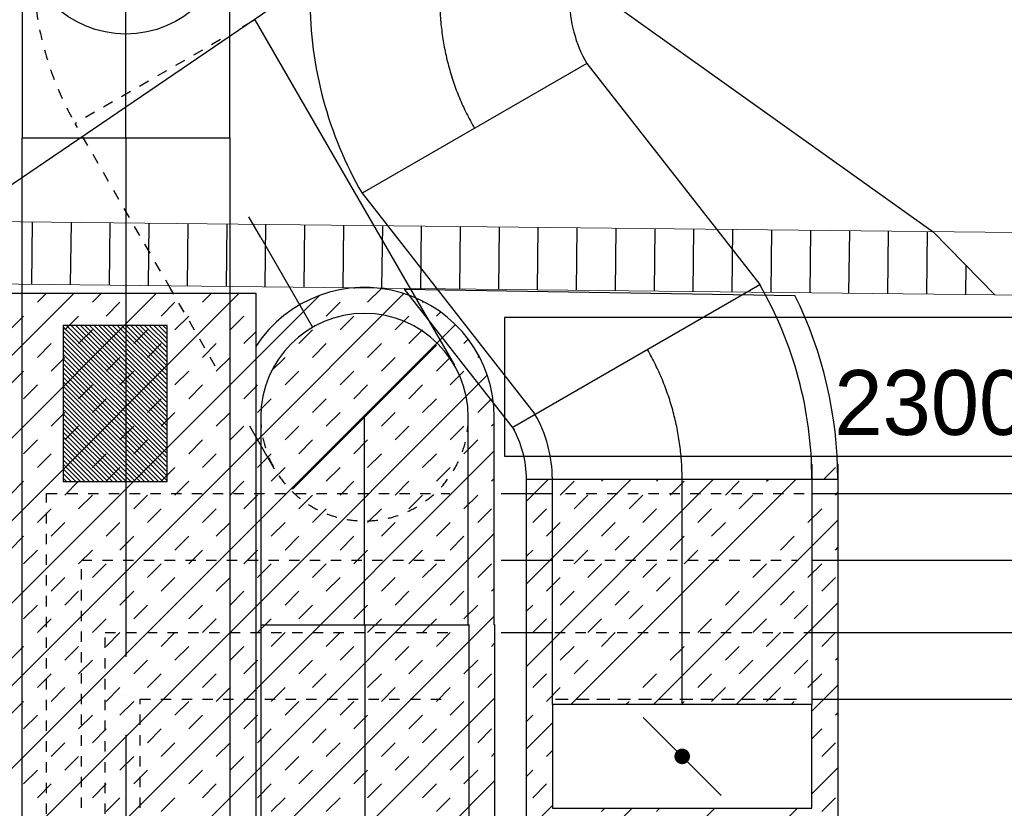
# Model space of a CAD drawing. Header units: millimetres. Extents: x 0 to 84060, y 0 to 52805.
# Tile 53 of 60: x 56313 to 58211, y 47471 to 48990. Entities that reach past the tile are written whole.
import ezdxf

# ---------------------------------------------------------------- set-up
doc = ezdxf.new("R2010")
doc.units = ezdxf.units.MM
doc.header["$LTSCALE"] = 50
doc.header["$MEASUREMENT"] = 0
doc.header["$PDMODE"] = 1
for name, pattern in [('2V-CENT', [23, 20, -1.5, 0, -1.5]), ('CENTRUMLINJE', [27, 20, -3, 1, -3]), ('V-GOMD', [0.8, 0.4, -0.4]), ('V-V', [2, 1, 1])]:
    doc.linetypes.add(name, pattern=pattern)
doc.layers.get('0').update_dxf_attribs({"linetype": 'CONTINUOUS'})
for name, color, linetype in [('20601A200D001$0$A24-HEL1', 252, 'CONTINUOUS'), ('20601A200D001$0$A24-HEL2', 252, 'CONTINUOUS'), ('20601A200D001$0$A24-SKR1', 251, 'CONTINUOUS'), ('V060-', 3, 'CONTINUOUS'), ('V100-', 6, 'CONTINUOUS'), ('V110', 1, 'CONTINUOUS'), ('V110-', 6, 'CONTINUOUS'), ('V111', 3, 'CONTINUOUS'), ('xref', 7, 'CENTRUMLINJE')]:
    doc.layers.add(name, color=color, linetype=linetype)
doc.styles.add('FISO', font='fiso')
doc.styles.add('ISO', font='ISO')
doc.styles.add('SIMPLEX', font='SIMPLEX')

# ---------------------------------------------------------------- blocks, each defined once
blk = doc.blocks.new('CBOJ90_UB', base_point=(86107.5923, 31354.0769))
at = {"color": 0, "linetype": 'ByBlock'}
blk.add_line((86106.5923, 31354.0769), (86107.5923, 31354.0769), dxfattribs=at)
blk = doc.blocks.new('C90', base_point=(16233, 22618))
at = {"color": 0, "linetype": 'ByBlock'}
blk.add_circle((16233, 22618), 0.5, dxfattribs=at)
blk = doc.blocks.new('KBOJ90_UB', base_point=(86107.5923, 31354.0769))
at = {"color": 0, "linetype": 'ByBlock'}
for p, q in [((86107.5923, 31354.5769), (86106.5923, 31354.5769)), ((86106.5923, 31354.5769), (86106.5923, 31353.5769)), ((86106.5923, 31353.5769), (86107.5923, 31353.5769))]:
    blk.add_line(p, q, dxfattribs=at)
blk.add_blockref('C90', (86107.5923, 31354.0769), dxfattribs=at)
blk = doc.blocks.new('3BOJ90_UB', base_point=(86107.5923, 31354.0769))
blk.add_point((86106.5923, 31354.0769))
at = {"color": 0, "linetype": 'ByBlock'}
blk.add_blockref('KBOJ90_UB', (86107.5923, 31354.0769), dxfattribs=at)
at = {"color": 1, "linetype": '2V-CENT'}
blk.add_blockref('CBOJ90_UB', (86107.5923, 31354.0769), dxfattribs=at)
at = {"style": 'ISO', "flags": 3}
blk.add_attdef('0', (86107.5923, 31354.0769), '', height=1, dxfattribs=at)
blk = doc.blocks.new('CBOJ90_NB', base_point=(86107.4022, 31352.2399))
at = {"color": 0, "linetype": 'ByBlock'}
blk.add_line((86106.4022, 31352.2399), (86107.4022, 31352.2399), dxfattribs=at)
blk = doc.blocks.new('FLCG90', base_point=(0, 3))
at = {"color": 1, "linetype": 'V-GOMD'}
blk.add_line((-0.3462, 2.6538), (0.3462, 3.3462), dxfattribs=at)
blk = doc.blocks.new('SPJALL', base_point=(16229, 22594))
at = {"color": 1}
blk.add_line((16228.625, 22593.625), (16229.375, 22594.375), dxfattribs=at)
at = {"color": 1, "const_width": 0.075}
blk.add_lwpolyline([(16229, 22594.0375, -1), (16229, 22593.9625, -1), (16229, 22594.0375, -1)], format="xyb", dxfattribs=at)
blk = doc.blocks.new('KSP_P', base_point=(16239.5, 22597.5))
at = {"color": 0, "linetype": 'ByBlock'}
for p, q in [((16240, 22598), (16239, 22598)), ((16239, 22598), (16239, 22597)), ((16240, 22597), (16240, 22598)), ((16239, 22597), (16240, 22597))]:
    blk.add_line(p, q, dxfattribs=at)
blk = doc.blocks.new('2SP_P', base_point=(16239.5, 22597.5))
for p in [(16239, 22597.5), (16240, 22597.5)]:
    blk.add_point(p)
at = {"color": 0, "linetype": 'ByBlock'}
blk.add_blockref('KSP_P', (16239.5, 22597.5), dxfattribs=at)
at = {"style": 'SIMPLEX', "flags": 3}
blk.add_attdef('0', (16239.5, 22597.5), '', height=1, dxfattribs=at)
blk = doc.blocks.new('CBOJ30_P', base_point=(16231.2679, 22619))
at = {"color": 0, "linetype": 'ByBlock'}
blk.add_arc((16231, 22620), 1, 270, 300, dxfattribs=at)
blk = doc.blocks.new('KBOJ30_P', base_point=(16231.2679, 22619))
at = {"color": 0, "linetype": 'ByBlock'}
for p, q in [((16231.25, 22619.567), (16231.75, 22618.701)), ((16231, 22619.5), (16231, 22618.5))]:
    blk.add_line(p, q, dxfattribs=at)
for radius in [0.5, 1.5]:
    blk.add_arc((16231, 22620), radius, 270, 300, dxfattribs=at)
blk = doc.blocks.new('3BOJ30_P', base_point=(16231.2679, 22619))
for p in [(16231.5, 22619.134), (16231, 22619)]:
    blk.add_point(p)
at = {"color": 0, "linetype": 'ByBlock'}
blk.add_blockref('KBOJ30_P', (16231.2679, 22619), dxfattribs=at)
at = {"color": 1, "linetype": '2V-CENT'}
blk.add_blockref('CBOJ30_P', (16231.2679, 22619), dxfattribs=at)
at = {"style": 'ISO', "flags": 3}
blk.add_attdef('0', (16231.2679, 22619), '', height=1, dxfattribs=at)
blk = doc.blocks.new('*X115')
at = {"color": 0}
for p, q in [((55540.4, 43634.5), (55733.4, 43827.5)), ((55540.4, 43643.3), (55724.6, 43827.5)), ((55540.4, 43652.2), (55715.7, 43827.5)), ((55540.4, 43661), (55706.9, 43827.5)), ((55540.4, 43669.8), (55698.1, 43827.5)), ((55540.4, 43678.7), (55689.2, 43827.5)), ((55540.4, 43687.5), (55680.4, 43827.5)), ((55540.4, 43696.4), (55671.5, 43827.5)), ((55540.4, 43705.2), (55662.7, 43827.5)), ((55540.4, 43714), (55653.9, 43827.5)), ((55540.4, 43722.9), (55645, 43827.5)), ((55540.4, 43731.7), (55636.2, 43827.5)), ((55540.4, 43740.6), (55627.3, 43827.5)), ((55540.4, 43749.4), (55618.5, 43827.5)), ((55540.4, 43758.2), (55609.7, 43827.5)), ((55540.4, 43767.1), (55600.8, 43827.5)), ((55540.4, 43775.9), (55592, 43827.5)), ((55540.4, 43784.7), (55583.2, 43827.5)), ((55540.4, 43793.6), (55574.3, 43827.5)), ((55540.4, 43802.4), (55565.5, 43827.5)), ((55540.4, 43811.3), (55556.6, 43827.5)), ((55540.4, 43820.1), (55547.8, 43827.5)), ((55542.3, 43627.5), (55742.3, 43827.5)), ((55551.1, 43627.5), (55751.1, 43827.5)), ((55559.9, 43627.5), (55759.9, 43827.5)), ((55568.8, 43627.5), (55768.8, 43827.5)), ((55577.6, 43627.5), (55777.6, 43827.5)), ((55586.4, 43627.5), (55786.4, 43827.5)), ((55595.3, 43627.5), (55795.3, 43827.5)), ((55604.1, 43627.5), (55804.1, 43827.5)), ((55613, 43627.5), (55813, 43827.5)), ((55621.8, 43627.5), (55821.8, 43827.5)), ((55630.6, 43627.5), (55830.6, 43827.5)), ((55639.5, 43627.5), (55839.5, 43827.5)), ((55648.3, 43627.5), (55840.4, 43819.6)), ((55657.2, 43627.5), (55840.4, 43810.7)), ((55666, 43627.5), (55840.4, 43801.9)), ((55674.8, 43627.5), (55840.4, 43793.1)), ((55683.7, 43627.5), (55840.4, 43784.2)), ((55692.5, 43627.5), (55840.4, 43775.4)), ((55701.4, 43627.5), (55840.4, 43766.5)), ((55710.2, 43627.5), (55840.4, 43757.7)), ((55719, 43627.5), (55840.4, 43748.9)), ((55727.9, 43627.5), (55840.4, 43740)), ((55736.7, 43627.5), (55840.4, 43731.2)), ((55745.5, 43627.5), (55840.4, 43722.4)), ((55754.4, 43627.5), (55840.4, 43713.5)), ((55763.2, 43627.5), (55840.4, 43704.7)), ((55772.1, 43627.5), (55840.4, 43695.8)), ((55780.9, 43627.5), (55840.4, 43687)), ((55789.7, 43627.5), (55840.4, 43678.2)), ((55798.6, 43627.5), (55840.4, 43669.3)), ((55807.4, 43627.5), (55840.4, 43660.5)), ((55816.3, 43627.5), (55840.4, 43651.6)), ((55825.1, 43627.5), (55840.4, 43642.8)), ((55833.9, 43627.5), (55840.4, 43634))]:
    blk.add_line(p, q, dxfattribs=at)
blk = doc.blocks.new('*X132')
at = {"color": 0}
for p, q in [((57863, 48104.9), (57885.5, 48127.5)), ((57290.2, 47744.2), (57650.8, 48104.9)), ((57290.2, 47903.3), (57491.7, 48104.9)), ((57290.2, 48062.4), (57332.6, 48104.9)), ((57355.2, 48074.4), (57381.7, 48100.9)), ((57375.8, 47670.7), (57809.9, 48104.9)), ((57434.7, 48100.9), (57438.7, 48104.9)), ((57540.8, 48100.9), (57544.8, 48104.9)), ((57567.3, 48074.4), (57593.8, 48100.9)), ((57673.4, 48074.4), (57699.9, 48100.9)), ((57752.9, 48100.9), (57756.9, 48104.9)), ((57381.7, 48047.9), (57408.2, 48074.4)), ((57487.8, 48047.9), (57514.3, 48074.4)), ((57699.9, 48047.9), (57726.4, 48074.4)), ((57885.5, 48074.4), (57890.2, 48079.1)), ((57302.2, 48021.4), (57328.7, 48047.9)), ((57514.3, 48021.4), (57540.8, 48047.9)), ((57620.4, 48021.4), (57646.9, 48047.9)), ((57832.5, 48021.4), (57859, 48047.9)), ((57534.9, 47670.7), (57890.2, 48026)), ((57328.7, 47994.9), (57355.2, 48021.4)), ((57434.7, 47994.9), (57461.3, 48021.4)), ((57646.9, 47994.9), (57673.4, 48021.4)), ((57461.3, 47968.4), (57487.8, 47994.9)), ((57567.3, 47968.4), (57593.8, 47994.9)), ((57779.5, 47968.4), (57806, 47994.9)), ((57290.2, 47956.4), (57302.2, 47968.4)), ((57381.7, 47941.8), (57408.2, 47968.4)), ((57593.8, 47941.8), (57620.4, 47968.4)), ((57885.5, 47968.4), (57890.2, 47973)), ((57408.2, 47915.3), (57434.7, 47941.8)), ((57514.3, 47915.3), (57540.8, 47941.8)), ((57726.4, 47915.3), (57752.9, 47941.8)), ((57832.5, 47915.3), (57859, 47941.8)), ((57328.7, 47888.8), (57355.2, 47915.3)), ((57540.8, 47888.8), (57567.3, 47915.3)), ((57859, 47888.8), (57885.5, 47915.3)), ((57355.2, 47862.3), (57381.7, 47888.8)), ((57461.3, 47862.3), (57487.8, 47888.8)), ((57673.4, 47862.3), (57699.9, 47888.8)), ((57779.5, 47862.3), (57806, 47888.8)), ((57290.2, 47850.3), (57302.2, 47862.3)), ((57487.8, 47835.8), (57514.3, 47862.3)), ((57694, 47670.7), (57890.2, 47866.9)), ((57806, 47835.8), (57832.5, 47862.3)), ((57302.2, 47809.3), (57328.7, 47835.8)), ((57408.2, 47809.3), (57434.7, 47835.8)), ((57620.4, 47809.3), (57646.9, 47835.8)), ((57726.4, 47809.3), (57752.9, 47835.8)), ((57434.7, 47782.7), (57461.3, 47809.3)), ((57752.9, 47782.7), (57779.5, 47809.3)), ((57859, 47782.7), (57885.5, 47809.3)), ((57355.2, 47756.2), (57381.7, 47782.7)), ((57567.3, 47756.2), (57593.8, 47782.7)), ((57673.4, 47756.2), (57699.9, 47782.7)), ((57885.5, 47756.2), (57890.2, 47760.9)), ((57381.7, 47729.7), (57408.2, 47756.2)), ((57699.9, 47729.7), (57726.4, 47756.2)), ((57806, 47729.7), (57832.5, 47756.2)), ((57302.2, 47703.2), (57328.7, 47729.7)), ((57514.3, 47703.2), (57540.8, 47729.7)), ((57620.4, 47703.2), (57646.9, 47729.7)), ((57832.5, 47703.2), (57859, 47729.7)), ((57328.7, 47676.7), (57355.2, 47703.2)), ((57646.9, 47676.7), (57673.4, 47703.2)), ((57752.9, 47676.7), (57779.5, 47703.2)), ((57840.2, 47657.8), (57890.2, 47707.8)), ((57481.8, 47670.7), (57487.8, 47676.7)), ((57587.9, 47670.7), (57593.8, 47676.7)), ((57800, 47670.7), (57806, 47676.7)), ((57290.2, 47638.2), (57302.2, 47650.2)), ((57885.5, 47650.2), (57890.2, 47654.8)), ((57290.2, 47585.1), (57340.2, 47635.1)), ((57840.2, 47604.8), (57859, 47623.6)), ((57859, 47570.6), (57885.5, 47597.1)), ((57328.7, 47570.6), (57340.2, 47582.1)), ((57290.2, 47532.1), (57302.2, 47544.1)), ((57840.2, 47498.7), (57890.2, 47548.7)), ((57302.2, 47491.1), (57328.7, 47517.6)), ((57290.2, 47426), (57340.2, 47476)), ((57859, 47464.5), (57885.5, 47491.1)), ((57290.2, 46948.7), (57812.2, 47470.7)), ((57290.2, 47107.8), (57653.1, 47470.7)), ((57290.2, 47266.9), (57494, 47470.7)), ((57434.7, 47464.5), (57440.9, 47470.7)), ((57540.8, 47464.5), (57547, 47470.7))]:
    blk.add_line(p, q, dxfattribs=at)
blk = doc.blocks.new('*X133')
at = {"color": 0}
for p, q in [((56768.3, 48177), (57054, 48462.6)), ((56957.5, 48472.2), (56959, 48473.7)), ((56984, 48445.7), (57010.5, 48472.2)), ((56768.3, 48336.1), (56891.1, 48458.8)), ((56904.4, 48419.1), (56930.9, 48445.7)), ((57090, 48445.7), (57091.5, 48447.2)), ((57116.6, 48419.1), (57124.5, 48427)), ((56930.9, 48392.6), (56957.5, 48419.1)), ((57037, 48392.6), (57063.5, 48419.1)), ((56768.3, 48017.9), (57153.2, 48402.8)), ((56851.4, 48366.1), (56877.9, 48392.6)), ((57063.5, 48366.1), (57090, 48392.6)), ((56877.9, 48339.6), (56904.4, 48366.1)), ((56984, 48339.6), (57010.5, 48366.1)), ((57169.6, 48366.1), (57178, 48374.5)), ((56798.4, 48313.1), (56824.9, 48339.6)), ((57010.5, 48313.1), (57037, 48339.6)), ((57116.6, 48313.1), (57143.1, 48339.6)), ((57196.1, 48339.6), (57198.6, 48342.1)), ((56824.9, 48286.6), (56851.4, 48313.1)), ((56930.9, 48286.6), (56957.5, 48313.1)), ((57143.1, 48286.6), (57169.6, 48313.1)), ((56768.3, 47858.8), (57214.6, 48305.1)), ((56768.3, 48283.1), (56771.8, 48286.6)), ((56957.5, 48260), (56984, 48286.6)), ((57063.5, 48260), (57090, 48286.6)), ((56771.8, 48233.5), (56798.4, 48260)), ((56877.9, 48233.5), (56904.4, 48260)), ((57090, 48233.5), (57116.6, 48260)), ((57196.1, 48233.5), (57222.6, 48260)), ((56904.4, 48207), (56930.9, 48233.5)), ((57010.5, 48207), (57037, 48233.5)), ((56824.9, 48180.5), (56851.4, 48207)), ((57037, 48180.5), (57063.5, 48207)), ((57143.1, 48180.5), (57169.6, 48207)), ((57222.6, 48207), (57228, 48212.4)), ((56851.4, 48154), (56877.9, 48180.5)), ((56957.5, 48154), (56984, 48180.5)), ((57169.6, 48154), (57196.1, 48180.5)), ((56768.3, 47699.7), (57228, 48159.4)), ((56771.8, 48127.5), (56798.4, 48154)), ((56984, 48127.5), (57010.5, 48154)), ((57090, 48127.5), (57116.6, 48154)), ((56798.4, 48100.9), (56824.9, 48127.5)), ((56904.4, 48100.9), (56930.9, 48127.5)), ((57116.6, 48100.9), (57143.1, 48127.5)), ((56930.9, 48074.4), (56957.5, 48100.9)), ((57037, 48074.4), (57063.5, 48100.9)), ((57222.6, 48100.9), (57228, 48106.3)), ((56768.3, 48070.9), (56771.8, 48074.4)), ((56851.4, 48047.9), (56877.9, 48074.4)), ((57063.5, 48047.9), (57090, 48074.4)), ((57169.6, 48047.9), (57196.1, 48074.4)), ((56877.9, 48021.4), (56904.4, 48047.9)), ((56984, 48021.4), (57010.5, 48047.9)), ((57196.1, 48021.4), (57222.6, 48047.9)), ((56798.4, 47994.9), (56824.9, 48021.4)), ((57010.5, 47994.9), (57037, 48021.4)), ((57116.6, 47994.9), (57143.1, 48021.4)), ((56768.3, 47540.6), (57228, 48000.3)), ((56824.9, 47968.4), (56851.4, 47994.9)), ((56930.9, 47968.4), (56957.5, 47994.9)), ((57143.1, 47968.4), (57169.6, 47994.9)), ((56768.3, 47964.9), (56771.8, 47968.4)), ((56957.5, 47941.8), (56984, 47968.4)), ((57063.5, 47941.8), (57090, 47968.4)), ((56771.8, 47915.3), (56798.4, 47941.8)), ((56877.9, 47915.3), (56904.4, 47941.8)), ((57090, 47915.3), (57116.6, 47941.8)), ((57196.1, 47915.3), (57222.6, 47941.8)), ((56904.4, 47888.8), (56930.9, 47915.3)), ((57010.5, 47888.8), (57037, 47915.3)), ((57222.6, 47888.8), (57228, 47894.2)), ((56824.9, 47862.3), (56851.4, 47888.8)), ((57037, 47862.3), (57063.5, 47888.8)), ((57143.1, 47862.3), (57169.6, 47888.8)), ((56851.4, 47835.8), (56877.9, 47862.3)), ((56957.5, 47835.8), (56984, 47862.3)), ((57169.6, 47835.8), (57196.1, 47862.3)), ((56768.3, 47381.5), (57228, 47841.2)), ((56771.8, 47809.3), (56798.4, 47835.8)), ((56984, 47809.3), (57010.5, 47835.8)), ((57090, 47809.3), (57116.6, 47835.8)), ((56798.4, 47782.7), (56824.9, 47809.3)), ((56904.4, 47782.7), (56930.9, 47809.3)), ((57116.6, 47782.7), (57143.1, 47809.3)), ((56930.9, 47756.2), (56957.5, 47782.7)), ((57037, 47756.2), (57063.5, 47782.7)), ((57222.6, 47782.7), (57228.7, 47788.8)), ((56768.3, 47752.7), (56771.8, 47756.2)), ((56851.4, 47729.7), (56877.9, 47756.2)), ((57063.5, 47729.7), (57090, 47756.2)), ((57169.6, 47729.7), (57196.1, 47756.2)), ((56877.9, 47703.2), (56904.4, 47729.7)), ((56984, 47703.2), (57010.5, 47729.7)), ((57196.1, 47703.2), (57222.6, 47729.7)), ((56798.4, 47676.7), (56824.9, 47703.2)), ((57010.5, 47676.7), (57037, 47703.2)), ((57116.6, 47676.7), (57143.1, 47703.2)), ((56768.3, 47222.4), (57228.7, 47682.7)), ((56824.9, 47650.2), (56851.4, 47676.7)), ((56930.9, 47650.2), (56957.5, 47676.7)), ((57143.1, 47650.2), (57169.6, 47676.7)), ((56768.3, 47646.7), (56771.8, 47650.2)), ((56957.5, 47623.6), (56984, 47650.2)), ((57063.5, 47623.6), (57090, 47650.2)), ((56771.8, 47597.1), (56798.4, 47623.6)), ((56877.9, 47597.1), (56904.4, 47623.6)), ((57090, 47597.1), (57116.6, 47623.6)), ((57196.1, 47597.1), (57222.6, 47623.6)), ((56904.4, 47570.6), (56930.9, 47597.1)), ((57010.5, 47570.6), (57037, 47597.1)), ((56824.9, 47544.1), (56851.4, 47570.6)), ((57037, 47544.1), (57063.5, 47570.6)), ((57143.1, 47544.1), (57169.6, 47570.6)), ((57222.6, 47570.6), (57228.7, 47576.7)), ((56851.4, 47517.6), (56877.9, 47544.1)), ((56957.5, 47517.6), (56984, 47544.1)), ((57169.6, 47517.6), (57196.1, 47544.1)), ((56768.3, 47063.3), (57228.7, 47523.6)), ((56771.8, 47491.1), (56798.4, 47517.6)), ((56984, 47491.1), (57010.5, 47517.6)), ((57090, 47491.1), (57116.6, 47517.6)), ((56798.4, 47464.5), (56824.9, 47491.1)), ((56904.4, 47464.5), (56930.9, 47491.1)), ((57116.6, 47464.5), (57143.1, 47491.1))]:
    blk.add_line(p, q, dxfattribs=at)
blk = doc.blocks.new('*X134')
at = {"color": 0}
for p, q in [((56268.3, 47995.2), (56736.4, 48463.3)), ((56268.3, 48154.3), (56577.3, 48463.3)), ((56268.3, 48313.4), (56418.2, 48463.3)), ((56347.6, 48445.7), (56365.2, 48463.3)), ((56453.6, 48445.7), (56471.3, 48463.3)), ((56665.8, 48445.7), (56683.4, 48463.3)), ((56480.2, 48419.1), (56506.7, 48445.7)), ((56586.2, 48419.1), (56612.7, 48445.7)), ((56294.5, 48392.6), (56321.1, 48419.1)), ((56400.6, 48392.6), (56427.1, 48419.1)), ((56612.7, 48392.6), (56639.3, 48419.1)), ((56718.8, 48392.6), (56745.3, 48419.1)), ((56427.1, 48366.1), (56453.6, 48392.6)), ((56533.2, 48366.1), (56559.7, 48392.6)), ((56745.3, 48366.1), (56768.3, 48389.1)), ((56347.6, 48339.6), (56374.1, 48366.1)), ((56559.7, 48339.6), (56586.2, 48366.1)), ((56665.8, 48339.6), (56692.3, 48366.1)), ((56268.3, 47836.1), (56768.3, 48336.1)), ((56374.1, 48313.1), (56400.6, 48339.6)), ((56480.2, 48313.1), (56506.7, 48339.6)), ((56692.3, 48313.1), (56718.8, 48339.6)), ((56294.5, 48286.6), (56321.1, 48313.1)), ((56506.7, 48286.6), (56533.2, 48313.1)), ((56612.7, 48286.6), (56639.3, 48313.1)), ((56321.1, 48260), (56347.6, 48286.6)), ((56427.1, 48260), (56453.6, 48286.6)), ((56639.3, 48260), (56665.8, 48286.6)), ((56745.3, 48260), (56768.3, 48283.1)), ((56453.6, 48233.5), (56480.2, 48260)), ((56559.7, 48233.5), (56586.2, 48260)), ((56374.1, 48207), (56400.6, 48233.5)), ((56586.2, 48207), (56612.7, 48233.5)), ((56692.3, 48207), (56718.8, 48233.5)), ((56400.6, 48180.5), (56427.1, 48207)), ((56506.7, 48180.5), (56533.2, 48207)), ((56718.8, 48180.5), (56745.3, 48207)), ((56268.3, 47677), (56768.3, 48177)), ((56321.1, 48154), (56347.6, 48180.5)), ((56533.2, 48154), (56559.7, 48180.5)), ((56639.3, 48154), (56665.8, 48180.5)), ((56347.6, 48127.5), (56374.1, 48154)), ((56453.6, 48127.5), (56480.2, 48154)), ((56665.8, 48127.5), (56692.3, 48154)), ((56480.2, 48100.9), (56506.7, 48127.5)), ((56586.2, 48100.9), (56612.7, 48127.5)), ((56294.5, 48074.4), (56321.1, 48100.9)), ((56400.6, 48074.4), (56427.1, 48100.9)), ((56612.7, 48074.4), (56639.3, 48100.9)), ((56718.8, 48074.4), (56745.3, 48100.9)), ((56427.1, 48047.9), (56453.6, 48074.4)), ((56533.2, 48047.9), (56559.7, 48074.4)), ((56745.3, 48047.9), (56768.3, 48070.9)), ((56347.6, 48021.4), (56374.1, 48047.9)), ((56559.7, 48021.4), (56586.2, 48047.9)), ((56665.8, 48021.4), (56692.3, 48047.9)), ((56268.3, 47517.9), (56768.3, 48017.9)), ((56374.1, 47994.9), (56400.6, 48021.4)), ((56480.2, 47994.9), (56506.7, 48021.4)), ((56692.3, 47994.9), (56718.8, 48021.4)), ((56294.5, 47968.4), (56321.1, 47994.9)), ((56506.7, 47968.4), (56533.2, 47994.9)), ((56612.7, 47968.4), (56639.3, 47994.9)), ((56321.1, 47941.8), (56347.6, 47968.4)), ((56427.1, 47941.8), (56453.6, 47968.4)), ((56639.3, 47941.8), (56665.8, 47968.4)), ((56745.3, 47941.8), (56768.3, 47964.9)), ((56453.6, 47915.3), (56480.2, 47941.8)), ((56559.7, 47915.3), (56586.2, 47941.8)), ((56374.1, 47888.8), (56400.6, 47915.3)), ((56586.2, 47888.8), (56612.7, 47915.3)), ((56692.3, 47888.8), (56718.8, 47915.3)), ((56400.6, 47862.3), (56427.1, 47888.8)), ((56506.7, 47862.3), (56533.2, 47888.8)), ((56718.8, 47862.3), (56745.3, 47888.8)), ((56268.3, 47358.8), (56768.3, 47858.8)), ((56321.1, 47835.8), (56347.6, 47862.3)), ((56533.2, 47835.8), (56559.7, 47862.3)), ((56639.3, 47835.8), (56665.8, 47862.3)), ((56347.6, 47809.3), (56374.1, 47835.8)), ((56453.6, 47809.3), (56480.2, 47835.8)), ((56665.8, 47809.3), (56692.3, 47835.8)), ((56480.2, 47782.7), (56506.7, 47809.3)), ((56586.2, 47782.7), (56612.7, 47809.3)), ((56294.5, 47756.2), (56321.1, 47782.7)), ((56400.6, 47756.2), (56427.1, 47782.7)), ((56612.7, 47756.2), (56639.3, 47782.7)), ((56718.8, 47756.2), (56745.3, 47782.7)), ((56427.1, 47729.7), (56453.6, 47756.2)), ((56533.2, 47729.7), (56559.7, 47756.2)), ((56745.3, 47729.7), (56768.3, 47752.7)), ((56347.6, 47703.2), (56374.1, 47729.7)), ((56559.7, 47703.2), (56586.2, 47729.7)), ((56665.8, 47703.2), (56692.3, 47729.7)), ((56374.1, 47676.7), (56400.6, 47703.2)), ((56480.2, 47676.7), (56506.7, 47703.2)), ((56692.3, 47676.7), (56718.8, 47703.2)), ((56268.3, 47199.7), (56768.3, 47699.7)), ((56294.5, 47650.2), (56321.1, 47676.7)), ((56506.7, 47650.2), (56533.2, 47676.7)), ((56612.7, 47650.2), (56639.3, 47676.7)), ((56321.1, 47623.6), (56347.6, 47650.2)), ((56427.1, 47623.6), (56453.6, 47650.2)), ((56639.3, 47623.6), (56665.8, 47650.2)), ((56745.3, 47623.6), (56768.3, 47646.7)), ((56453.6, 47597.1), (56480.2, 47623.6)), ((56559.7, 47597.1), (56586.2, 47623.6)), ((56374.1, 47570.6), (56400.6, 47597.1)), ((56586.2, 47570.6), (56612.7, 47597.1)), ((56692.3, 47570.6), (56718.8, 47597.1)), ((56400.6, 47544.1), (56427.1, 47570.6)), ((56506.7, 47544.1), (56533.2, 47570.6)), ((56718.8, 47544.1), (56745.3, 47570.6)), ((56268.3, 47040.6), (56768.3, 47540.6)), ((56321.1, 47517.6), (56347.6, 47544.1)), ((56533.2, 47517.6), (56559.7, 47544.1)), ((56639.3, 47517.6), (56665.8, 47544.1)), ((56347.6, 47491.1), (56374.1, 47517.6)), ((56453.6, 47491.1), (56480.2, 47517.6)), ((56665.8, 47491.1), (56692.3, 47517.6)), ((56480.2, 47464.5), (56506.7, 47491.1)), ((56586.2, 47464.5), (56612.7, 47491.1))]:
    blk.add_line(p, q, dxfattribs=at)
blk = doc.blocks.new('*X182')
at = {"color": 0}
for p, q in [((70332.4, 48311.5), (70333.7, 48431.5)), ((70407.4, 48310.7), (70408.7, 48430.7)), ((70482.4, 48309.9), (70483.7, 48429.9)), ((70557.4, 48309.1), (70558.7, 48429)), ((70632.4, 48308.2), (70633.7, 48428.2)), ((70707.4, 48307.4), (70708.7, 48427.4)), ((70782.4, 48306.6), (70783.7, 48426.6)), ((70857.4, 48305.8), (70858.7, 48425.8)), ((70932.4, 48305), (70933.7, 48425)), ((71007.3, 48304.1), (71008.7, 48424.1)), ((71082.3, 48303.3), (71083.7, 48423.3)), ((71157.3, 48302.5), (71158.6, 48422.5)), ((71232.3, 48301.7), (71233.6, 48421.7)), ((71307.3, 48300.9), (71308.6, 48420.9)), ((71382.3, 48300.1), (71383.6, 48420.1)), ((71457.3, 48299.2), (71458.6, 48419.2)), ((71532.3, 48298.4), (71533.6, 48418.4)), ((71607.3, 48297.6), (71608.6, 48417.6)), ((71682.3, 48296.8), (71683.6, 48416.8)), ((71757.3, 48296), (71758.6, 48416)), ((71832.3, 48295.2), (71833.6, 48415.1)), ((71907.3, 48294.3), (71908.6, 48414.3)), ((71982.3, 48293.5), (71983.6, 48413.5)), ((72057.3, 48292.7), (72058.6, 48412.7)), ((72132.3, 48291.9), (72133.6, 48411.9)), ((72207.3, 48291.1), (72207.9, 48347.1))]:
    blk.add_line(p, q, dxfattribs=at)
blk = doc.blocks.new('20601A200D001')
at = {"layer": '20601A200D001$0$A24-HEL1'}
for p, q in [((154199.00326, 49912.1405), (156064.60464, 48581.71519)), ((154184.71644, 48602.2184), (156078.89145, 49891.63728))]:
    blk.add_line(p, q, dxfattribs=at)
at = {"layer": '20601A200D001$0$A24-HEL2', "color": 7, "linetype": 'Continuous', "lineweight": 0, "ltscale": 1000}
for points in [[(154184.71875, 48602.21875), (156284.59375, 48579.31641)], [(154183.40625, 48482.22656), (156183.28125, 48460.41406)], [(156183.28125, 48460.41406), (156713.25, 48454.63281)]]:
    blk.add_lwpolyline(points, dxfattribs=at)
at = {"layer": '20601A200D001$0$A24-SKR1'}
blk.add_line((156064.60464, 48581.71519), (156183.28878, 48460.41361), dxfattribs=at)
at = {"layer": '20601A200D001$0$A24-SKR1', "rotation": 359.9999999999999}
blk.add_blockref('*X182', (83920.00528, 169.96313), dxfattribs=at)

msp = doc.modelspace()

# ---------------------------------------------------------------- linework, layer by layer
at = {"layer": 'V060-', "color": 1, "linetype": 'ByBlock'}
for p, q in [((56766.8, 48990.2), (56742.9, 48976.5)), ((57228, 47824.4), (57228, 48224.4))]:
    msp.add_line(p, q, dxfattribs=at)
at = {"layer": 'V060-', "linetype": 'Continuous'}
for p, q in [((56766.8, 48990.2), (56951.2, 48670.8)), ((56318.3, 45867.9), (56318.3, 48762.5)), ((56718.3, 48762.5), (56718.3, 45867.9)), ((56951.2, 48670.8), (57151.2, 48324.4)), ((57262.8, 48204.7), (57739.5, 48479.9)), ((56804.8, 48124.4), (56757, 48207.2)), ((57840.2, 48134), (57840.2, 47670.7)), ((57340.2, 47670.7), (57340.2, 48104.9)), ((56778.7, 45867.9), (56778.7, 47825)), ((57178.7, 47825), (57178.7, 45867.9))]:
    msp.add_line(p, q, dxfattribs=at)
at = {"layer": 'V060-', "color": 1, "linetype": 'V-GOMD'}
for p in [(56700.3, 48951.8), (56604.8, 48470.8)]:
    msp.add_line(p, (56420.4, 48790.2), dxfattribs=at)
at = {"layer": 'V060-'}
for p, q in [((57406.4, 48905.8), (57739.5, 48479.9)), ((56973.4, 48655.8), (57306.5, 48229.9))]:
    msp.add_line(p, q, dxfattribs=at)
at = {"layer": 'V060-', "color": 1, "linetype": '2V-CENT'}
for p, q in [((56518.3, 48762.5), (56518.3, 45867.9)), ((56778, 48570.8), (56755.2, 48610.3)), ((56778, 48570.8), (56878, 48397.6)), ((57590.2, 47670.7), (57590.2, 48104.9)), ((56978.7, 47825), (56978.7, 45867.9))]:
    msp.add_line(p, q, dxfattribs=at)
at = {"layer": 'V060-', "color": 1, "linetype": 'Continuous'}
for p, q in [((56268.3, 48463.3), (56768.3, 48463.3)), ((56768.3, 48463.3), (56768.3, 46334.6)), ((57054.4, 48471.1), (57807.5, 48458.7)), ((57890.2, 48134), (57890.2, 46334.6)), ((57290.2, 46334.6), (57290.2, 48104.9)), ((57290.2, 48104.9), (57890.2, 48104.9)), ((57228.7, 47825), (57228.7, 46334.6))]:
    msp.add_line(p, q, dxfattribs=at)
at = {"layer": 'V060-', "linetype": 'V-GOMD'}
msp.add_line((56690.4, 48322.5), (56604.8, 48470.8), dxfattribs=at)
at = {"layer": 'V060-', "color": 1}
msp.add_line((57054.4, 48471.1), (57267.1, 48199.1), dxfattribs=at)
at = {"layer": 'V060-', "color": 3, "linetype": 'ByBlock'}
for p, q in [((56778, 48224.4), (56778, 47824.4)), ((57178, 47824.4), (57178, 48224.4)), ((56778, 47824.4), (57178, 47824.4))]:
    msp.add_line(p, q, dxfattribs=at)
at = {"layer": 'V060-'}
msp.add_lwpolyline([(56397.5, 48400.7), (56397.5, 48100.7), (56597.5, 48100.7), (56597.5, 48400.7)], close=True, dxfattribs=at)
at = {"layer": 'V060-', "color": 1, "linetype": 'V-GOMD'}
for centre, radius, start, end in [((56940, 49090.2), 600, 180, 210), ((56978, 48224.4), 200, 179.9999, 359.9999)]:
    msp.add_arc(centre, radius, start, end, dxfattribs=at)
at = {"layer": 'V060-', "linetype": 'Continuous'}
for radius in [750, 250]:
    msp.add_arc((57090, 48104.9), radius, 360, 390, dxfattribs=at)
at = {"layer": 'V060-', "color": 1, "linetype": 'ByBlock'}
msp.add_arc((56978, 48224.4), 250, 359.9999, 506.9931, dxfattribs=at)
at = {"layer": 'V060-', "color": 1, "linetype": 'Continuous'}
for radius, end in [(800, 386.2498), (200, 390)]:
    msp.add_arc((57090, 48104.9), radius, 360, end, dxfattribs=at)
at = {"layer": 'V060-', "color": 3, "linetype": 'ByBlock'}
msp.add_arc((56978, 48224.4), 200, 359.9999, 539.9999, dxfattribs=at)
at = {"layer": 'V060-', "color": 1, "linetype": '2V-CENT'}
msp.add_arc((57090, 48104.9), 500, 360, 390, dxfattribs=at)
at = {"layer": 'V100-', "linetype": 'V-GOMD'}
for p, q in [((56478.3, 46499.9), (56478.3, 47809.4)), ((56478.3, 47809.4), (57142.7, 47809.4)), ((57344.6, 47809.4), (57849, 47809.4)), ((56545.7, 46391.5), (56545.7, 47681)), ((56545.7, 47681), (57138.8, 47681)), ((57345.9, 47681), (57822.8, 47681)), ((57350.7, 47681), (57827.6, 47681))]:
    msp.add_line(p, q, dxfattribs=at)
at = {"layer": 'V100-', "linetype": 'V-V'}
for p, q in [((57241.2, 47809.4), (57340.2, 47809.4)), ((57840.2, 47809.4), (57860, 47809.4)), ((57844.3, 47809.4), (59155, 47809.4)), ((57840.2, 47681), (59147.1, 47681))]:
    msp.add_line(p, q, dxfattribs=at)
at = {"layer": 'V110'}
msp.add_lwpolyline([(57247.6, 48149), (58306.7, 48149), (58306.7, 48416.2), (57247.6, 48416.2)], close=True, dxfattribs=at)
at = {"layer": 'V110-', "linetype": 'V-GOMD'}
for p, q in [((56365.4, 48077.4), (57142.7, 48077.4)), ((56365.4, 46699.8), (56365.4, 48077.4)), ((57365.4, 48077.4), (57830.3, 48077.4)), ((56432.8, 47948.9), (57138.8, 47948.9)), ((56432.8, 46591.4), (56432.8, 47948.9)), ((57361, 47948.9), (57813.9, 47948.9))]:
    msp.add_line(p, q, dxfattribs=at)
at = {"layer": 'V110-', "linetype": 'V-V'}
for p, q in [((57241.2, 48077.4), (57340.2, 48077.4)), ((57840.2, 48077.4), (58004.4, 48077.4)), ((58004.5, 48077.4), (59155, 48077.4)), ((57241.2, 47948.9), (57340.2, 47948.9)), ((57840.2, 47948.9), (57937.5, 47948.9)), ((57938.2, 47948.9), (59147.1, 47948.9))]:
    msp.add_line(p, q, dxfattribs=at)

# ---------------------------------------------------------------- block references
at = {"layer": 'V060-', "linetype": 'Continuous'}
for name, p, xscale, yscale, zscale, rotation in [('3BOJ90_UB', (56518.2, 49162.5), 400, 400, 400, 90), ('3BOJ30_P', (57122.9, 48896.8), 500.0000000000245, 500.0000000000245, 500.0000000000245, 270), ('2SP_P', (57590.2, 47570.7), 200, 500, 200, 89.99999999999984)]:
    msp.add_blockref(name, p, dxfattribs=dict(at, xscale=xscale, yscale=yscale, zscale=zscale, rotation=rotation))
at = {"layer": 'V060-', "color": 1}
for name in ['*X134', '*X133', '*X132']:
    msp.add_blockref(name, (0, 0), dxfattribs=at)
at = {"layer": 'V060-', "rotation": 270}
msp.add_blockref('*X115', (12770, 103941), dxfattribs=at)
at = {"layer": 'V060-', "xscale": 400, "yscale": 400, "zscale": 400}
msp.add_blockref('FLCG90', (56978, 48224.4), dxfattribs=at)
at = {"layer": 'V060-', "color": 1, "linetype": '2V-CENT', "xscale": 400, "yscale": 400, "zscale": 400, "rotation": 90}
msp.add_blockref('CBOJ90_NB', (56978, 48224.4), dxfattribs=at)
at = {"layer": 'V060-', "xscale": 200, "yscale": 200, "zscale": 200, "rotation": 89.99999999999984}
msp.add_blockref('SPJALL', (57590.2, 47570.7), dxfattribs=at)
at = {"layer": 'xref'}
msp.add_blockref('20601A200D001', (-97990.7, 0), dxfattribs=at)

# ---------------------------------------------------------------- texts
at = {"layer": 'V111', "color": 1, "style": 'FISO'}
msp.add_text('2300W', height=125, dxfattribs=at).set_placement((57883.3, 48190.1))

doc.saveas('drawing.dxf')
